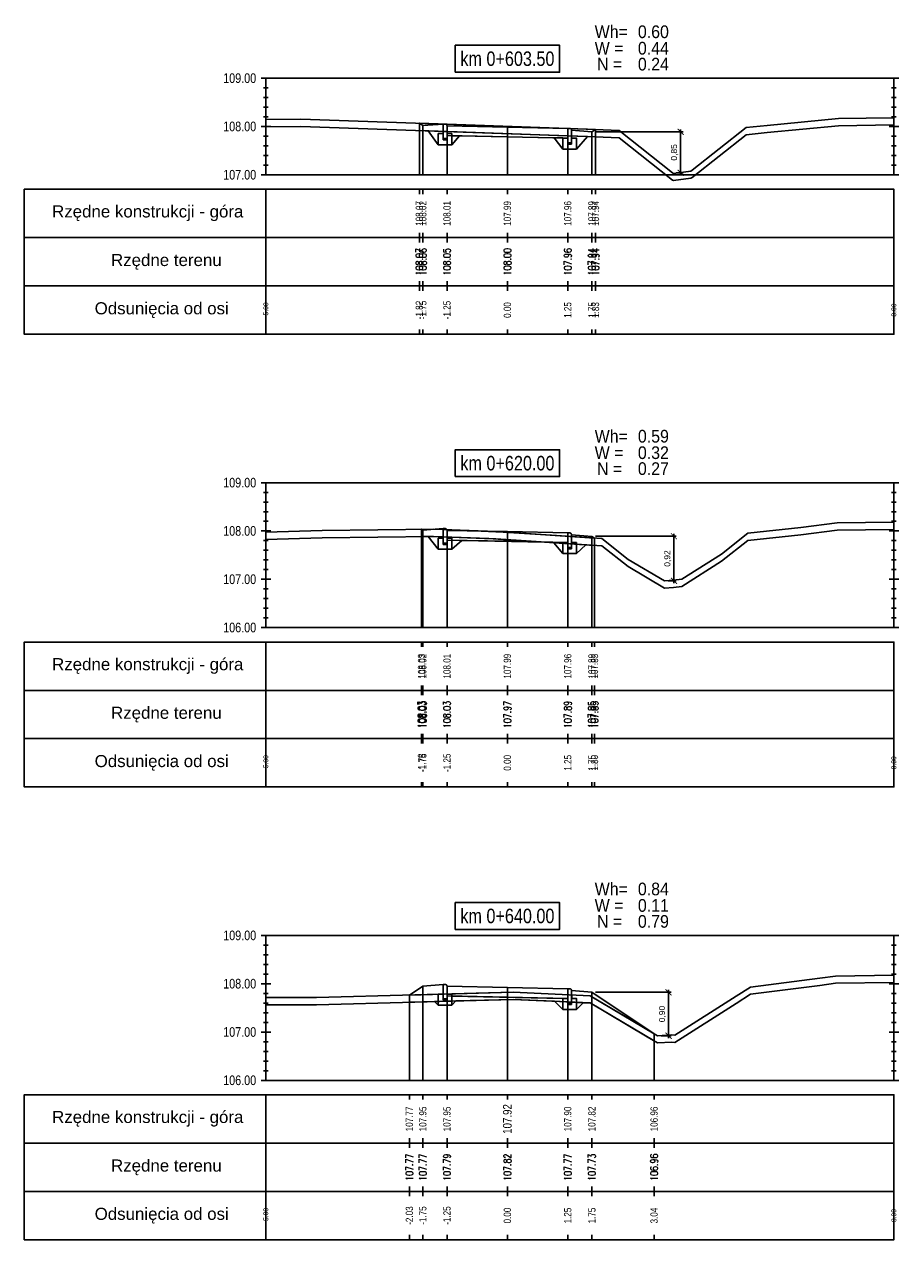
# Model space of a CAD drawing. Extents: x 7537626 to 7538805, y 5722894 to 5725486.
# Tile 36 of 105: x 7538211 to 7538229, y 5725456 to 5725481. Entities that reach past the tile are written whole.
import ezdxf

# ---------------------------------------------------------------- set-up
doc = ezdxf.new("R2010")
doc.units = 0
doc.header["$PDMODE"] = 35
doc.header["$PDSIZE"] = 0.3
for name, color, linetype in [('C-DROGI-PROFILE', 7, 'Continuous'), ('C-DROGI-PROFILE-ETYKIETY', 7, 'Continuous'), ('C-DROGI-PRZEKROJE-ETYKIETY', 7, 'Continuous'), ('C-POPRZECZKA-przekrój', 2, 'Continuous'), ('C-POPRZECZKA-widok', 1, 'Continuous')]:
    doc.layers.add(name, color=color, linetype=linetype)
for name, color, linetype, true_color in [('C-humus', 7, 'Continuous', 0x003df5), ('C-Teren', 7, 'Continuous', 0x008521), ('poprzeczki', 7, 'Continuous', 0x0000d6)]:
    doc.layers.add(name, color=color, linetype=linetype, true_color=true_color)
for name, color, linetype, lineweight, plot in [('D-1.pow. hum.', 7, 'Continuous', 30, False), ('D-2.wykop', 30, 'Continuous', 30, False), ('D-3.nasyp', 4, 'Continuous', 30, False)]:
    doc.layers.add(name, color=color, linetype=linetype, lineweight=lineweight, plot=plot)
doc.layers.add('D-roboty-ziemne-opis', color=2, linetype='Continuous', lineweight=30)
doc.styles.add('2mm08', font='arial.ttf', dxfattribs={"width": 0.8})
doc.styles.add('opis_50', font='arial.ttf', dxfattribs={"height": 0.125})
doc.styles.get("Standard").update_dxf_attribs({"font": 'arial.ttf'})
doc.dimstyles.new('OPIS_50', dxfattribs={"dimscale": 0.5, "dimtxt": 0.125, "dimasz": 0.25, "dimexe": 0.1, "dimexo": 0.15, "dimgap": 0.1, "dimtad": 1, "dimzin": 0, "dimtxsty": 'opis_50', "dimblk": 'ARCHTICK', "dimcen": 0.15, "dimdle": 0.1, "dimaunit": 2, "dimadec": 4, "dimazin": 0, "dimtfac": 1, "dimtmove": 0, "dimatfit": 3, "dimfxl": 1, "dimarcsym": 0})

# ---------------------------------------------------------------- blocks, each defined once
blk = doc.blocks.new('_ArchTick')
at = {"color": 0, "linetype": 'ByBlock', "const_width": 0.15}
blk.add_lwpolyline([(-0.5, -0.5), (0.5, 0.5)], dxfattribs=at)
blk = doc.blocks.new('*D64')
at = {"layer": 'Defpoints', "color": 0, "transparency": 16777216}
for p in [(7538222.41, 5725478.924), (7538224.077, 5725478.077), (7538224.246, 5725478.077)]:
    blk.add_point(p, dxfattribs=at)
at = {"layer": 'poprzeczki', "color": 0, "lineweight": -2, "transparency": 16777216}
for p, q in [((7538222.485, 5725478.924), (7538224.296, 5725478.924)), ((7538224.246, 5725478.974), (7538224.246, 5725478.027)), ((7538224.152, 5725478.077), (7538224.296, 5725478.077))]:
    blk.add_line(p, q, dxfattribs=at)
at = {"layer": 'poprzeczki', "color": 0, "lineweight": -2, "transparency": 16777216, "xscale": 0.125, "yscale": 0.125, "zscale": 0.125}
for p, rotation in [((7538224.246, 5725478.924), 90), ((7538224.246, 5725478.077), 270)]:
    blk.add_blockref('_ArchTick', p, dxfattribs=dict(at, rotation=rotation))
at = {"layer": 'poprzeczki', "color": 0, "transparency": 16777216, "insert": (7538224.121, 5725478.5), "char_height": 0.125, "attachment_point": 5, "rotation": 90, "style": 'opis_50'}
blk.add_mtext('0,85', dxfattribs=at)
blk = doc.blocks.new('*D65')
at = {"layer": 'Defpoints', "color": 0, "transparency": 16777216}
for p in [(7538222.41, 5725470.552), (7538223.91, 5725469.629), (7538224.107, 5725469.629)]:
    blk.add_point(p, dxfattribs=at)
at = {"layer": 'poprzeczki', "color": 0, "lineweight": -2, "transparency": 16777216}
for p, q in [((7538222.485, 5725470.552), (7538224.157, 5725470.552)), ((7538224.107, 5725470.602), (7538224.107, 5725469.579)), ((7538223.985, 5725469.629), (7538224.157, 5725469.629))]:
    blk.add_line(p, q, dxfattribs=at)
at = {"layer": 'poprzeczki', "color": 0, "lineweight": -2, "transparency": 16777216, "xscale": 0.125, "yscale": 0.125, "zscale": 0.125}
for p, rotation in [((7538224.107, 5725470.552), 90), ((7538224.107, 5725469.629), 270)]:
    blk.add_blockref('_ArchTick', p, dxfattribs=dict(at, rotation=rotation))
at = {"layer": 'poprzeczki', "color": 0, "transparency": 16777216, "insert": (7538223.981, 5725470.091), "char_height": 0.125, "attachment_point": 5, "rotation": 90, "style": 'opis_50'}
blk.add_mtext('0,92', dxfattribs=at)
blk = doc.blocks.new('*D66')
at = {"layer": 'Defpoints', "color": 0, "transparency": 16777216}
for p in [(7538222.41, 5725461.109), (7538223.765, 5725460.21), (7538223.997, 5725460.21)]:
    blk.add_point(p, dxfattribs=at)
at = {"layer": 'poprzeczki', "color": 0, "lineweight": -2, "transparency": 16777216}
for p, q in [((7538223.997, 5725461.159), (7538223.997, 5725460.16)), ((7538222.485, 5725461.109), (7538224.047, 5725461.109)), ((7538223.84, 5725460.21), (7538224.047, 5725460.21))]:
    blk.add_line(p, q, dxfattribs=at)
at = {"layer": 'poprzeczki', "color": 0, "lineweight": -2, "transparency": 16777216, "xscale": 0.125, "yscale": 0.125, "zscale": 0.125}
for p, rotation in [((7538223.997, 5725461.109), 90), ((7538223.997, 5725460.21), 270)]:
    blk.add_blockref('_ArchTick', p, dxfattribs=dict(at, rotation=rotation))
at = {"layer": 'poprzeczki', "color": 0, "transparency": 16777216, "insert": (7538223.872, 5725460.659), "char_height": 0.125, "attachment_point": 5, "rotation": 90, "style": 'opis_50'}
blk.add_mtext('0,90', dxfattribs=at)

msp = doc.modelspace()

# ---------------------------------------------------------------- linework, layer by layer
at = {"layer": 'C-DROGI-PROFILE', "color": 7, "linetype": 'Continuous', "lineweight": -3}
for p, q in [((7538218.837, 5725477.736), (7538218.837, 5725477.636)), ((7538218.91, 5725477.736), (7538218.91, 5725477.636)), ((7538219.41, 5725477.736), (7538219.41, 5725477.636)), ((7538220.66, 5725477.736), (7538220.66, 5725477.636)), ((7538221.91, 5725477.736), (7538221.91, 5725477.636)), ((7538222.41, 5725477.736), (7538222.41, 5725477.636)), ((7538222.485, 5725477.736), (7538222.485, 5725477.636)), ((7538218.837, 5725476.736), (7538218.837, 5725476.836)), ((7538218.91, 5725476.736), (7538218.91, 5725476.836)), ((7538219.41, 5725476.736), (7538219.41, 5725476.836)), ((7538220.66, 5725476.736), (7538220.66, 5725476.836)), ((7538221.91, 5725476.736), (7538221.91, 5725476.836)), ((7538222.41, 5725476.736), (7538222.41, 5725476.836)), ((7538222.485, 5725476.736), (7538222.485, 5725476.836)), ((7538218.837, 5725476.736), (7538218.837, 5725476.636)), ((7538218.91, 5725476.736), (7538218.91, 5725476.636)), ((7538219.41, 5725476.736), (7538219.41, 5725476.636)), ((7538220.66, 5725476.736), (7538220.66, 5725476.636)), ((7538221.91, 5725476.736), (7538221.91, 5725476.636)), ((7538222.41, 5725476.736), (7538222.41, 5725476.636)), ((7538222.485, 5725476.736), (7538222.485, 5725476.636)), ((7538218.837, 5725475.736), (7538218.837, 5725475.836)), ((7538218.837, 5725475.736), (7538218.837, 5725475.636)), ((7538218.91, 5725475.736), (7538218.91, 5725475.836)), ((7538218.91, 5725475.736), (7538218.91, 5725475.636)), ((7538219.41, 5725475.736), (7538219.41, 5725475.836)), ((7538219.41, 5725475.736), (7538219.41, 5725475.636)), ((7538220.66, 5725475.736), (7538220.66, 5725475.836)), ((7538220.66, 5725475.736), (7538220.66, 5725475.636)), ((7538221.91, 5725475.736), (7538221.91, 5725475.836)), ((7538221.91, 5725475.736), (7538221.91, 5725475.636)), ((7538222.41, 5725475.736), (7538222.41, 5725475.836)), ((7538222.41, 5725475.736), (7538222.41, 5725475.636)), ((7538222.485, 5725475.736), (7538222.485, 5725475.836)), ((7538222.485, 5725475.736), (7538222.485, 5725475.636)), ((7538218.837, 5725474.736), (7538218.837, 5725474.836)), ((7538218.91, 5725474.736), (7538218.91, 5725474.836)), ((7538219.41, 5725474.736), (7538219.41, 5725474.836)), ((7538220.66, 5725474.736), (7538220.66, 5725474.836)), ((7538221.91, 5725474.736), (7538221.91, 5725474.836)), ((7538222.41, 5725474.736), (7538222.41, 5725474.836)), ((7538222.485, 5725474.736), (7538222.485, 5725474.836)), ((7538218.883, 5725468.361), (7538218.883, 5725468.261)), ((7538218.91, 5725468.361), (7538218.91, 5725468.261)), ((7538219.41, 5725468.361), (7538219.41, 5725468.261)), ((7538220.66, 5725468.361), (7538220.66, 5725468.261)), ((7538221.91, 5725468.361), (7538221.91, 5725468.261)), ((7538222.41, 5725468.361), (7538222.41, 5725468.261)), ((7538222.464, 5725468.361), (7538222.464, 5725468.261)), ((7538218.883, 5725467.361), (7538218.883, 5725467.461)), ((7538218.91, 5725467.361), (7538218.91, 5725467.461)), ((7538219.41, 5725467.361), (7538219.41, 5725467.461)), ((7538220.66, 5725467.361), (7538220.66, 5725467.461)), ((7538221.91, 5725467.361), (7538221.91, 5725467.461)), ((7538222.41, 5725467.361), (7538222.41, 5725467.461)), ((7538222.464, 5725467.361), (7538222.464, 5725467.461)), ((7538218.883, 5725467.361), (7538218.883, 5725467.261)), ((7538218.91, 5725467.361), (7538218.91, 5725467.261)), ((7538219.41, 5725467.361), (7538219.41, 5725467.261)), ((7538220.66, 5725467.361), (7538220.66, 5725467.261)), ((7538221.91, 5725467.361), (7538221.91, 5725467.261)), ((7538222.41, 5725467.361), (7538222.41, 5725467.261)), ((7538222.464, 5725467.361), (7538222.464, 5725467.261)), ((7538218.883, 5725466.361), (7538218.883, 5725466.461)), ((7538218.91, 5725466.361), (7538218.91, 5725466.461)), ((7538219.41, 5725466.361), (7538219.41, 5725466.461)), ((7538220.66, 5725466.361), (7538220.66, 5725466.461)), ((7538221.91, 5725466.361), (7538221.91, 5725466.461)), ((7538222.41, 5725466.361), (7538222.41, 5725466.461)), ((7538222.464, 5725466.361), (7538222.464, 5725466.461)), ((7538218.883, 5725466.361), (7538218.883, 5725466.261)), ((7538218.91, 5725466.361), (7538218.91, 5725466.261)), ((7538219.41, 5725466.361), (7538219.41, 5725466.261)), ((7538220.66, 5725466.361), (7538220.66, 5725466.261)), ((7538221.91, 5725466.361), (7538221.91, 5725466.261)), ((7538222.41, 5725466.361), (7538222.41, 5725466.261)), ((7538222.464, 5725466.361), (7538222.464, 5725466.261)), ((7538218.883, 5725465.361), (7538218.883, 5725465.461)), ((7538218.91, 5725465.361), (7538218.91, 5725465.461)), ((7538219.41, 5725465.361), (7538219.41, 5725465.461)), ((7538220.66, 5725465.361), (7538220.66, 5725465.461)), ((7538221.91, 5725465.361), (7538221.91, 5725465.461)), ((7538222.41, 5725465.361), (7538222.41, 5725465.461)), ((7538222.464, 5725465.361), (7538222.464, 5725465.461)), ((7538218.631, 5725458.986), (7538218.631, 5725458.886)), ((7538218.91, 5725458.986), (7538218.91, 5725458.886)), ((7538219.41, 5725458.986), (7538219.41, 5725458.886)), ((7538220.66, 5725458.986), (7538220.66, 5725458.886)), ((7538221.91, 5725458.986), (7538221.91, 5725458.886)), ((7538222.41, 5725458.986), (7538222.41, 5725458.886)), ((7538223.697, 5725458.986), (7538223.697, 5725458.886)), ((7538218.631, 5725457.986), (7538218.631, 5725458.086)), ((7538218.631, 5725457.986), (7538218.631, 5725457.886)), ((7538218.91, 5725457.986), (7538218.91, 5725458.086)), ((7538218.91, 5725457.986), (7538218.91, 5725457.886)), ((7538219.41, 5725457.986), (7538219.41, 5725458.086)), ((7538219.41, 5725457.986), (7538219.41, 5725457.886)), ((7538220.66, 5725457.986), (7538220.66, 5725458.086)), ((7538220.66, 5725457.986), (7538220.66, 5725457.886)), ((7538221.91, 5725457.986), (7538221.91, 5725458.086)), ((7538221.91, 5725457.986), (7538221.91, 5725457.886)), ((7538222.41, 5725457.986), (7538222.41, 5725458.086)), ((7538222.41, 5725457.986), (7538222.41, 5725457.886)), ((7538223.697, 5725457.986), (7538223.697, 5725458.086)), ((7538223.697, 5725457.986), (7538223.697, 5725457.886)), ((7538218.631, 5725456.986), (7538218.631, 5725457.086)), ((7538218.631, 5725456.986), (7538218.631, 5725456.886)), ((7538218.91, 5725456.986), (7538218.91, 5725457.086)), ((7538218.91, 5725456.986), (7538218.91, 5725456.886)), ((7538219.41, 5725456.986), (7538219.41, 5725457.086)), ((7538219.41, 5725456.986), (7538219.41, 5725456.886)), ((7538220.66, 5725456.986), (7538220.66, 5725457.086)), ((7538220.66, 5725456.986), (7538220.66, 5725456.886)), ((7538221.91, 5725456.986), (7538221.91, 5725457.086)), ((7538221.91, 5725456.986), (7538221.91, 5725456.886)), ((7538222.41, 5725456.986), (7538222.41, 5725457.086)), ((7538222.41, 5725456.986), (7538222.41, 5725456.886)), ((7538223.697, 5725456.986), (7538223.697, 5725457.086)), ((7538223.697, 5725456.986), (7538223.697, 5725456.886)), ((7538218.631, 5725455.986), (7538218.631, 5725456.086)), ((7538218.91, 5725455.986), (7538218.91, 5725456.086)), ((7538219.41, 5725455.986), (7538219.41, 5725456.086)), ((7538220.66, 5725455.986), (7538220.66, 5725456.086)), ((7538221.91, 5725455.986), (7538221.91, 5725456.086)), ((7538222.41, 5725455.986), (7538222.41, 5725456.086)), ((7538223.697, 5725455.986), (7538223.697, 5725456.086))]:
    msp.add_line(p, q, dxfattribs=at)
at = {"layer": 'C-DROGI-PROFILE', "color": 1, "linetype": 'Continuous', "lineweight": -3}
for points in [[(7538215.66, 5725476.736), (7538215.66, 5725477.736), (7538210.66, 5725477.736), (7538210.66, 5725476.736)], [(7538215.66, 5725476.736), (7538228.66, 5725476.736), (7538228.66, 5725477.736), (7538215.66, 5725477.736)], [(7538215.66, 5725475.736), (7538215.66, 5725476.736), (7538210.66, 5725476.736), (7538210.66, 5725475.736)], [(7538215.66, 5725475.736), (7538228.66, 5725475.736), (7538228.66, 5725476.736), (7538215.66, 5725476.736)], [(7538215.66, 5725474.736), (7538215.66, 5725475.736), (7538210.66, 5725475.736), (7538210.66, 5725474.736)], [(7538215.66, 5725474.736), (7538228.66, 5725474.736), (7538228.66, 5725475.736), (7538215.66, 5725475.736)], [(7538215.66, 5725467.361), (7538215.66, 5725468.361), (7538210.66, 5725468.361), (7538210.66, 5725467.361)], [(7538215.66, 5725467.361), (7538228.66, 5725467.361), (7538228.66, 5725468.361), (7538215.66, 5725468.361)], [(7538215.66, 5725466.361), (7538215.66, 5725467.361), (7538210.66, 5725467.361), (7538210.66, 5725466.361)], [(7538215.66, 5725466.361), (7538228.66, 5725466.361), (7538228.66, 5725467.361), (7538215.66, 5725467.361)], [(7538215.66, 5725465.361), (7538215.66, 5725466.361), (7538210.66, 5725466.361), (7538210.66, 5725465.361)], [(7538215.66, 5725465.361), (7538228.66, 5725465.361), (7538228.66, 5725466.361), (7538215.66, 5725466.361)], [(7538215.66, 5725457.986), (7538215.66, 5725458.986), (7538210.66, 5725458.986), (7538210.66, 5725457.986)], [(7538215.66, 5725457.986), (7538228.66, 5725457.986), (7538228.66, 5725458.986), (7538215.66, 5725458.986)], [(7538215.66, 5725456.986), (7538215.66, 5725457.986), (7538210.66, 5725457.986), (7538210.66, 5725456.986)], [(7538215.66, 5725456.986), (7538228.66, 5725456.986), (7538228.66, 5725457.986), (7538215.66, 5725457.986)], [(7538215.66, 5725455.986), (7538215.66, 5725456.986), (7538210.66, 5725456.986), (7538210.66, 5725455.986)], [(7538215.66, 5725455.986), (7538228.66, 5725455.986), (7538228.66, 5725456.986), (7538215.66, 5725456.986)]]:
    msp.add_3dface(points, dxfattribs=at)
at = {"layer": 'C-DROGI-PRZEKROJE-ETYKIETY', "color": 1, "linetype": 'Continuous', "lineweight": -3}
for p, q in [((7538218.837, 5725479.103), (7538218.837, 5725478.036)), ((7538218.91, 5725479.054), (7538218.91, 5725478.036)), ((7538219.41, 5725479.048), (7538219.41, 5725478.036)), ((7538220.66, 5725479.023), (7538220.66, 5725478.036)), ((7538221.91, 5725478.998), (7538221.91, 5725478.036)), ((7538222.41, 5725478.924), (7538222.41, 5725478.036)), ((7538222.485, 5725478.974), (7538222.485, 5725478.036)), ((7538218.883, 5725470.696), (7538218.883, 5725468.661)), ((7538218.91, 5725470.678), (7538218.91, 5725468.661)), ((7538219.41, 5725470.672), (7538219.41, 5725468.661)), ((7538220.66, 5725470.647), (7538220.66, 5725468.661)), ((7538221.91, 5725470.622), (7538221.91, 5725468.661)), ((7538222.41, 5725470.548), (7538222.41, 5725468.661)), ((7538222.464, 5725470.512), (7538222.464, 5725468.661)), ((7538218.91, 5725461.239), (7538218.91, 5725459.286)), ((7538219.41, 5725461.233), (7538219.41, 5725459.286)), ((7538220.66, 5725461.208), (7538220.66, 5725459.286)), ((7538221.91, 5725461.183), (7538221.91, 5725459.286)), ((7538218.631, 5725461.053), (7538218.631, 5725459.286)), ((7538222.41, 5725461.109), (7538222.41, 5725459.286)), ((7538223.697, 5725460.251), (7538223.697, 5725459.286))]:
    msp.add_line(p, q, dxfattribs=at)
at = {"layer": 'C-humus'}
for p, q in [((7538215.66, 5725479.032), (7538216.381, 5725479.039)), ((7538216.381, 5725479.039), (7538222.315, 5725478.831)), ((7538226.034, 5725478.909), (7538227.516, 5725479.049)), ((7538227.516, 5725479.049), (7538228.66, 5725479.069)), ((7538222.315, 5725478.831), (7538222.811, 5725478.811)), ((7538222.811, 5725478.811), (7538222.973, 5725478.801)), ((7538222.973, 5725478.801), (7538224.077, 5725477.927)), ((7538224.483, 5725477.982), (7538225.605, 5725478.864)), ((7538225.605, 5725478.864), (7538226.034, 5725478.909)), ((7538224.077, 5725477.927), (7538224.096, 5725477.915)), ((7538224.096, 5725477.915), (7538224.101, 5725477.915)), ((7538224.101, 5725477.915), (7538224.454, 5725477.964)), ((7538224.454, 5725477.964), (7538224.483, 5725477.982)), ((7538215.66, 5725470.485), (7538216.825, 5725470.521)), ((7538216.825, 5725470.521), (7538219.129, 5725470.549)), ((7538219.129, 5725470.549), (7538220.421, 5725470.499)), ((7538220.421, 5725470.499), (7538222.618, 5725470.352)), ((7538225.089, 5725470.034), (7538225.636, 5725470.465)), ((7538225.636, 5725470.465), (7538226.734, 5725470.58)), ((7538226.734, 5725470.58), (7538227.489, 5725470.677)), ((7538227.489, 5725470.677), (7538228.66, 5725470.691)), ((7538222.618, 5725470.352), (7538223.158, 5725469.924)), ((7538224.271, 5725469.513), (7538225.089, 5725470.034)), ((7538223.158, 5725469.924), (7538223.91, 5725469.479)), ((7538223.91, 5725469.479), (7538224.099, 5725469.49)), ((7538224.099, 5725469.49), (7538224.271, 5725469.513)), ((7538225.693, 5725461.068), (7538227.127, 5725461.253)), ((7538227.127, 5725461.253), (7538227.451, 5725461.296)), ((7538227.451, 5725461.296), (7538228.66, 5725461.311)), ((7538216.707, 5725460.851), (7538220.782, 5725460.961)), ((7538220.782, 5725460.961), (7538222.372, 5725460.888)), ((7538222.372, 5725460.888), (7538223.553, 5725460.189)), ((7538225.398, 5725460.879), (7538225.693, 5725461.068)), ((7538215.66, 5725460.848), (7538216.707, 5725460.851)), ((7538224.128, 5725460.07), (7538225.398, 5725460.879)), ((7538223.553, 5725460.189), (7538223.765, 5725460.06)), ((7538223.765, 5725460.06), (7538224.061, 5725460.076)), ((7538224.061, 5725460.076), (7538224.128, 5725460.07))]:
    msp.add_line(p, q, dxfattribs=at)
at = {"layer": 'C-POPRZECZKA-przekrój', "color": 2, "linetype": 'Continuous', "lineweight": -3}
for p, q in [((7538218.837, 5725479.103), (7538218.91, 5725479.054)), ((7538218.91, 5725479.054), (7538219.33, 5725479.088)), ((7538219.37, 5725479.088), (7538219.33, 5725479.088)), ((7538219.33, 5725479.088), (7538219.33, 5725478.758)), ((7538219.375, 5725479.087), (7538219.37, 5725479.088)), ((7538219.384, 5725479.085), (7538219.375, 5725479.087)), ((7538219.392, 5725479.081), (7538219.384, 5725479.085)), ((7538219.398, 5725479.076), (7538219.392, 5725479.081)), ((7538219.403, 5725479.071), (7538219.398, 5725479.076)), ((7538219.407, 5725479.063), (7538219.403, 5725479.071)), ((7538219.409, 5725479.055), (7538219.407, 5725479.063)), ((7538219.41, 5725479.048), (7538219.409, 5725479.055)), ((7538219.41, 5725479.048), (7538220.66, 5725479.023)), ((7538219.41, 5725479.048), (7538219.411, 5725478.848)), ((7538219.41, 5725478.758), (7538219.41, 5725479.048)), ((7538219.41, 5725479.048), (7538219.41, 5725478.888)), ((7538220.66, 5725478.823), (7538220.66, 5725479.023)), ((7538220.66, 5725479.023), (7538221.91, 5725478.998)), ((7538219.23, 5725478.658), (7538219.23, 5725478.888)), ((7538219.23, 5725478.888), (7538219.33, 5725478.888)), ((7538219.33, 5725478.888), (7538219.33, 5725478.788)), ((7538219.33, 5725478.788), (7538219.41, 5725478.788)), ((7538219.33, 5725478.758), (7538219.41, 5725478.758)), ((7538219.41, 5725478.888), (7538219.51, 5725478.888)), ((7538219.411, 5725478.848), (7538220.66, 5725478.823)), ((7538219.51, 5725478.888), (7538219.51, 5725478.658)), ((7538220.66, 5725478.823), (7538221.909, 5725478.798)), ((7538221.81, 5725478.568), (7538221.81, 5725478.798)), ((7538221.81, 5725478.798), (7538221.91, 5725478.798)), ((7538221.91, 5725478.998), (7538221.909, 5725478.798)), ((7538221.95, 5725478.998), (7538221.91, 5725478.998)), ((7538221.91, 5725478.998), (7538221.91, 5725478.668)), ((7538221.91, 5725478.798), (7538221.91, 5725478.698)), ((7538221.955, 5725478.997), (7538221.95, 5725478.998)), ((7538221.964, 5725478.995), (7538221.955, 5725478.997)), ((7538221.972, 5725478.991), (7538221.964, 5725478.995)), ((7538221.978, 5725478.986), (7538221.972, 5725478.991)), ((7538221.983, 5725478.981), (7538221.978, 5725478.986)), ((7538221.987, 5725478.973), (7538221.983, 5725478.981)), ((7538221.989, 5725478.965), (7538221.987, 5725478.973)), ((7538221.99, 5725478.958), (7538221.989, 5725478.965)), ((7538221.99, 5725478.668), (7538221.99, 5725478.958)), ((7538221.99, 5725478.958), (7538221.99, 5725478.798)), ((7538221.99, 5725478.958), (7538222.41, 5725478.924)), ((7538221.99, 5725478.798), (7538222.09, 5725478.798)), ((7538222.09, 5725478.798), (7538222.09, 5725478.568)), ((7538222.41, 5725478.924), (7538222.485, 5725478.974)), ((7538219.51, 5725478.658), (7538219.23, 5725478.658)), ((7538222.09, 5725478.568), (7538221.81, 5725478.568)), ((7538221.91, 5725478.698), (7538221.99, 5725478.698)), ((7538221.91, 5725478.668), (7538221.99, 5725478.668)), ((7538218.91, 5725470.678), (7538219.33, 5725470.712)), ((7538219.37, 5725470.712), (7538219.33, 5725470.712)), ((7538219.33, 5725470.712), (7538219.33, 5725470.382)), ((7538219.375, 5725470.712), (7538219.37, 5725470.712)), ((7538219.384, 5725470.709), (7538219.375, 5725470.712)), ((7538219.392, 5725470.705), (7538219.384, 5725470.709)), ((7538219.398, 5725470.7), (7538219.392, 5725470.705)), ((7538219.403, 5725470.695), (7538219.398, 5725470.7)), ((7538218.883, 5725470.696), (7538218.91, 5725470.678)), ((7538219.23, 5725470.282), (7538219.23, 5725470.512)), ((7538219.23, 5725470.512), (7538219.33, 5725470.512)), ((7538219.33, 5725470.512), (7538219.33, 5725470.412)), ((7538219.407, 5725470.688), (7538219.403, 5725470.695)), ((7538219.409, 5725470.679), (7538219.407, 5725470.688)), ((7538219.41, 5725470.672), (7538219.409, 5725470.679)), ((7538219.41, 5725470.672), (7538220.66, 5725470.647)), ((7538219.41, 5725470.672), (7538219.411, 5725470.472)), ((7538219.41, 5725470.382), (7538219.41, 5725470.672)), ((7538219.41, 5725470.672), (7538219.41, 5725470.512)), ((7538219.41, 5725470.512), (7538219.51, 5725470.512)), ((7538219.411, 5725470.472), (7538220.66, 5725470.447)), ((7538219.51, 5725470.512), (7538219.51, 5725470.282)), ((7538220.66, 5725470.447), (7538220.66, 5725470.647)), ((7538220.66, 5725470.647), (7538221.91, 5725470.622)), ((7538220.66, 5725470.447), (7538221.909, 5725470.422)), ((7538221.91, 5725470.622), (7538221.909, 5725470.422)), ((7538221.95, 5725470.622), (7538221.91, 5725470.622)), ((7538221.91, 5725470.622), (7538221.91, 5725470.292)), ((7538221.955, 5725470.622), (7538221.95, 5725470.622)), ((7538221.964, 5725470.619), (7538221.955, 5725470.622)), ((7538221.972, 5725470.615), (7538221.964, 5725470.619)), ((7538221.978, 5725470.61), (7538221.972, 5725470.615)), ((7538221.983, 5725470.605), (7538221.978, 5725470.61)), ((7538221.987, 5725470.598), (7538221.983, 5725470.605)), ((7538221.989, 5725470.589), (7538221.987, 5725470.598)), ((7538221.99, 5725470.582), (7538221.989, 5725470.589)), ((7538221.99, 5725470.292), (7538221.99, 5725470.582)), ((7538221.99, 5725470.582), (7538221.99, 5725470.422)), ((7538221.99, 5725470.582), (7538222.41, 5725470.548)), ((7538222.41, 5725470.548), (7538222.464, 5725470.512)), ((7538219.51, 5725470.282), (7538219.23, 5725470.282)), ((7538219.33, 5725470.412), (7538219.41, 5725470.412)), ((7538219.33, 5725470.382), (7538219.41, 5725470.382)), ((7538221.81, 5725470.192), (7538221.81, 5725470.422)), ((7538221.81, 5725470.422), (7538221.91, 5725470.422)), ((7538221.91, 5725470.422), (7538221.91, 5725470.322)), ((7538221.91, 5725470.322), (7538221.99, 5725470.322)), ((7538221.91, 5725470.292), (7538221.99, 5725470.292)), ((7538221.99, 5725470.422), (7538222.09, 5725470.422)), ((7538222.09, 5725470.422), (7538222.09, 5725470.192)), ((7538222.09, 5725470.192), (7538221.81, 5725470.192)), ((7538218.631, 5725461.053), (7538218.91, 5725461.239)), ((7538218.91, 5725461.239), (7538219.33, 5725461.273)), ((7538219.37, 5725461.273), (7538219.33, 5725461.273)), ((7538219.33, 5725461.273), (7538219.33, 5725460.943)), ((7538219.375, 5725461.272), (7538219.37, 5725461.273)), ((7538219.384, 5725461.27), (7538219.375, 5725461.272)), ((7538219.392, 5725461.266), (7538219.384, 5725461.27)), ((7538219.398, 5725461.261), (7538219.392, 5725461.266)), ((7538219.403, 5725461.256), (7538219.398, 5725461.261)), ((7538219.407, 5725461.248), (7538219.403, 5725461.256)), ((7538219.409, 5725461.24), (7538219.407, 5725461.248)), ((7538219.41, 5725461.233), (7538219.409, 5725461.24)), ((7538219.41, 5725461.233), (7538220.66, 5725461.208)), ((7538219.41, 5725461.233), (7538219.411, 5725461.033)), ((7538219.41, 5725460.943), (7538219.41, 5725461.233)), ((7538219.41, 5725461.233), (7538219.41, 5725461.073)), ((7538220.66, 5725461.008), (7538220.66, 5725461.208)), ((7538220.66, 5725461.208), (7538221.91, 5725461.183)), ((7538221.91, 5725461.183), (7538221.909, 5725460.983)), ((7538221.95, 5725461.183), (7538221.91, 5725461.183)), ((7538221.91, 5725461.183), (7538221.91, 5725460.853)), ((7538221.955, 5725461.182), (7538221.95, 5725461.183)), ((7538221.964, 5725461.18), (7538221.955, 5725461.182)), ((7538221.972, 5725461.176), (7538221.964, 5725461.18)), ((7538221.978, 5725461.171), (7538221.972, 5725461.176)), ((7538221.983, 5725461.166), (7538221.978, 5725461.171)), ((7538221.987, 5725461.158), (7538221.983, 5725461.166)), ((7538221.989, 5725461.15), (7538221.987, 5725461.158)), ((7538221.99, 5725461.143), (7538221.989, 5725461.15)), ((7538221.99, 5725460.853), (7538221.99, 5725461.143)), ((7538221.99, 5725461.143), (7538221.99, 5725460.983)), ((7538221.99, 5725461.143), (7538222.41, 5725461.109)), ((7538219.23, 5725460.843), (7538219.23, 5725461.073)), ((7538219.23, 5725461.073), (7538219.33, 5725461.073)), ((7538219.33, 5725461.073), (7538219.33, 5725460.973)), ((7538219.33, 5725460.973), (7538219.41, 5725460.973)), ((7538219.33, 5725460.943), (7538219.41, 5725460.943)), ((7538219.41, 5725461.073), (7538219.51, 5725461.073)), ((7538219.411, 5725461.033), (7538220.66, 5725461.008)), ((7538219.51, 5725461.073), (7538219.51, 5725460.843)), ((7538220.66, 5725461.008), (7538221.909, 5725460.983)), ((7538221.81, 5725460.753), (7538221.81, 5725460.983)), ((7538221.81, 5725460.983), (7538221.91, 5725460.983)), ((7538221.91, 5725460.983), (7538221.91, 5725460.883)), ((7538221.99, 5725460.983), (7538222.09, 5725460.983)), ((7538222.09, 5725460.983), (7538222.09, 5725460.753)), ((7538222.41, 5725461.109), (7538223.697, 5725460.251)), ((7538219.51, 5725460.843), (7538219.23, 5725460.843)), ((7538222.09, 5725460.753), (7538221.81, 5725460.753)), ((7538221.91, 5725460.883), (7538221.99, 5725460.883)), ((7538221.91, 5725460.853), (7538221.99, 5725460.853))]:
    msp.add_line(p, q, dxfattribs=at)
at = {"layer": 'C-POPRZECZKA-widok', "color": 1, "linetype": 'Continuous', "lineweight": -3}
for p, q in [((7538215.56, 5725480.036), (7538228.76, 5725480.036)), ((7538215.66, 5725478.036), (7538215.66, 5725480.036)), ((7538228.66, 5725478.036), (7538228.66, 5725480.036)), ((7538215.61, 5725479.836), (7538215.71, 5725479.836)), ((7538228.61, 5725479.836), (7538228.71, 5725479.836)), ((7538215.61, 5725479.636), (7538215.71, 5725479.636)), ((7538228.61, 5725479.636), (7538228.71, 5725479.636)), ((7538215.61, 5725479.436), (7538215.71, 5725479.436)), ((7538228.61, 5725479.436), (7538228.71, 5725479.436)), ((7538215.56, 5725479.036), (7538215.76, 5725479.036)), ((7538215.61, 5725479.236), (7538215.71, 5725479.236)), ((7538215.61, 5725479.036), (7538215.71, 5725479.036)), ((7538228.56, 5725479.036), (7538228.76, 5725479.036)), ((7538228.61, 5725479.236), (7538228.71, 5725479.236)), ((7538228.61, 5725479.036), (7538228.71, 5725479.036)), ((7538215.61, 5725478.836), (7538215.71, 5725478.836)), ((7538228.61, 5725478.836), (7538228.71, 5725478.836)), ((7538215.61, 5725478.636), (7538215.71, 5725478.636)), ((7538228.61, 5725478.636), (7538228.71, 5725478.636)), ((7538215.61, 5725478.436), (7538215.71, 5725478.436)), ((7538228.61, 5725478.436), (7538228.71, 5725478.436)), ((7538215.56, 5725478.036), (7538228.76, 5725478.036)), ((7538215.61, 5725478.236), (7538215.71, 5725478.236)), ((7538228.61, 5725478.236), (7538228.71, 5725478.236)), ((7538215.56, 5725471.661), (7538228.76, 5725471.661)), ((7538215.61, 5725471.461), (7538215.71, 5725471.461)), ((7538215.66, 5725468.661), (7538215.66, 5725471.661)), ((7538228.61, 5725471.461), (7538228.71, 5725471.461)), ((7538228.66, 5725468.661), (7538228.66, 5725471.661)), ((7538215.61, 5725471.261), (7538215.71, 5725471.261)), ((7538228.61, 5725471.261), (7538228.71, 5725471.261)), ((7538215.61, 5725471.061), (7538215.71, 5725471.061)), ((7538228.61, 5725471.061), (7538228.71, 5725471.061)), ((7538215.61, 5725470.861), (7538215.71, 5725470.861)), ((7538228.61, 5725470.861), (7538228.71, 5725470.861)), ((7538215.56, 5725470.661), (7538215.76, 5725470.661)), ((7538215.61, 5725470.661), (7538215.71, 5725470.661)), ((7538215.61, 5725470.461), (7538215.71, 5725470.461)), ((7538228.56, 5725470.661), (7538228.76, 5725470.661)), ((7538228.61, 5725470.661), (7538228.71, 5725470.661)), ((7538228.61, 5725470.461), (7538228.71, 5725470.461)), ((7538215.61, 5725470.261), (7538215.71, 5725470.261)), ((7538228.61, 5725470.261), (7538228.71, 5725470.261)), ((7538215.61, 5725470.061), (7538215.71, 5725470.061)), ((7538228.61, 5725470.061), (7538228.71, 5725470.061)), ((7538215.61, 5725469.861), (7538215.71, 5725469.861)), ((7538228.61, 5725469.861), (7538228.71, 5725469.861)), ((7538215.56, 5725469.661), (7538215.76, 5725469.661)), ((7538215.61, 5725469.661), (7538215.71, 5725469.661)), ((7538215.61, 5725469.461), (7538215.71, 5725469.461)), ((7538228.56, 5725469.661), (7538228.76, 5725469.661)), ((7538228.61, 5725469.661), (7538228.71, 5725469.661)), ((7538228.61, 5725469.461), (7538228.71, 5725469.461)), ((7538215.61, 5725469.261), (7538215.71, 5725469.261)), ((7538228.61, 5725469.261), (7538228.71, 5725469.261)), ((7538215.61, 5725469.061), (7538215.71, 5725469.061)), ((7538228.61, 5725469.061), (7538228.71, 5725469.061)), ((7538215.61, 5725468.861), (7538215.71, 5725468.861)), ((7538228.61, 5725468.861), (7538228.71, 5725468.861)), ((7538215.56, 5725468.661), (7538228.76, 5725468.661)), ((7538215.56, 5725462.286), (7538228.76, 5725462.286)), ((7538215.66, 5725459.286), (7538215.66, 5725462.286)), ((7538228.66, 5725459.286), (7538228.66, 5725462.286)), ((7538215.61, 5725462.086), (7538215.71, 5725462.086)), ((7538228.61, 5725462.086), (7538228.71, 5725462.086)), ((7538215.61, 5725461.886), (7538215.71, 5725461.886)), ((7538215.61, 5725461.686), (7538215.71, 5725461.686)), ((7538228.61, 5725461.886), (7538228.71, 5725461.886)), ((7538228.61, 5725461.686), (7538228.71, 5725461.686)), ((7538215.61, 5725461.486), (7538215.71, 5725461.486)), ((7538228.61, 5725461.486), (7538228.71, 5725461.486)), ((7538215.56, 5725461.286), (7538215.76, 5725461.286)), ((7538215.61, 5725461.286), (7538215.71, 5725461.286)), ((7538228.56, 5725461.286), (7538228.76, 5725461.286)), ((7538228.61, 5725461.286), (7538228.71, 5725461.286)), ((7538215.61, 5725461.086), (7538215.71, 5725461.086)), ((7538215.61, 5725460.886), (7538215.71, 5725460.886)), ((7538228.61, 5725461.086), (7538228.71, 5725461.086)), ((7538228.61, 5725460.886), (7538228.71, 5725460.886)), ((7538215.61, 5725460.686), (7538215.71, 5725460.686)), ((7538228.61, 5725460.686), (7538228.71, 5725460.686)), ((7538215.61, 5725460.486), (7538215.71, 5725460.486)), ((7538228.61, 5725460.486), (7538228.71, 5725460.486)), ((7538215.56, 5725460.286), (7538215.76, 5725460.286)), ((7538215.61, 5725460.286), (7538215.71, 5725460.286)), ((7538228.56, 5725460.286), (7538228.76, 5725460.286)), ((7538228.61, 5725460.286), (7538228.71, 5725460.286)), ((7538215.61, 5725460.086), (7538215.71, 5725460.086)), ((7538215.61, 5725459.886), (7538215.71, 5725459.886)), ((7538228.61, 5725460.086), (7538228.71, 5725460.086)), ((7538228.61, 5725459.886), (7538228.71, 5725459.886)), ((7538215.61, 5725459.686), (7538215.71, 5725459.686)), ((7538228.61, 5725459.686), (7538228.71, 5725459.686)), ((7538215.61, 5725459.486), (7538215.71, 5725459.486)), ((7538228.61, 5725459.486), (7538228.71, 5725459.486)), ((7538215.56, 5725459.286), (7538228.76, 5725459.286))]:
    msp.add_line(p, q, dxfattribs=at)
at = {"layer": 'C-POPRZECZKA-widok', "color": 3, "linetype": 'Continuous', "lineweight": -3}
for points in [[(7538219.58, 5725480.161), (7538221.74, 5725480.161), (7538221.74, 5725480.718), (7538219.58, 5725480.718)], [(7538219.58, 5725471.786), (7538221.74, 5725471.786), (7538221.74, 5725472.343), (7538219.58, 5725472.343)], [(7538219.58, 5725462.411), (7538221.74, 5725462.411), (7538221.74, 5725462.968), (7538219.58, 5725462.968)]]:
    msp.add_3dface(points, dxfattribs=at)
at = {"layer": 'C-Teren'}
for p, q in [((7538215.66, 5725479.182), (7538216.381, 5725479.189)), ((7538216.381, 5725479.189), (7538222.315, 5725478.981)), ((7538224.483, 5725478.132), (7538225.605, 5725479.014)), ((7538225.605, 5725479.014), (7538226.034, 5725479.059)), ((7538226.034, 5725479.059), (7538227.516, 5725479.199)), ((7538227.516, 5725479.199), (7538228.66, 5725479.219)), ((7538222.315, 5725478.981), (7538222.811, 5725478.961)), ((7538222.811, 5725478.961), (7538222.973, 5725478.951)), ((7538222.973, 5725478.951), (7538224.077, 5725478.077)), ((7538224.077, 5725478.077), (7538224.096, 5725478.065)), ((7538224.096, 5725478.065), (7538224.101, 5725478.065)), ((7538224.101, 5725478.065), (7538224.454, 5725478.114)), ((7538224.454, 5725478.114), (7538224.483, 5725478.132)), ((7538216.825, 5725470.671), (7538219.129, 5725470.699)), ((7538219.129, 5725470.699), (7538220.421, 5725470.649)), ((7538225.636, 5725470.615), (7538226.734, 5725470.73)), ((7538226.734, 5725470.73), (7538227.489, 5725470.827)), ((7538227.489, 5725470.827), (7538228.66, 5725470.841)), ((7538215.66, 5725470.635), (7538216.825, 5725470.671)), ((7538220.421, 5725470.649), (7538222.618, 5725470.502)), ((7538222.618, 5725470.502), (7538223.158, 5725470.074)), ((7538225.089, 5725470.184), (7538225.636, 5725470.615)), ((7538223.158, 5725470.074), (7538223.91, 5725469.629)), ((7538224.271, 5725469.663), (7538225.089, 5725470.184)), ((7538223.91, 5725469.629), (7538224.099, 5725469.64)), ((7538224.099, 5725469.64), (7538224.271, 5725469.663)), ((7538225.693, 5725461.218), (7538227.127, 5725461.403)), ((7538227.127, 5725461.403), (7538227.451, 5725461.446)), ((7538227.451, 5725461.446), (7538228.66, 5725461.461)), ((7538225.398, 5725461.029), (7538225.693, 5725461.218)), ((7538215.66, 5725460.998), (7538216.707, 5725461.001)), ((7538216.707, 5725461.001), (7538220.782, 5725461.111)), ((7538220.782, 5725461.111), (7538222.372, 5725461.038)), ((7538222.372, 5725461.038), (7538223.553, 5725460.339)), ((7538224.128, 5725460.22), (7538225.398, 5725461.029)), ((7538223.553, 5725460.339), (7538223.765, 5725460.21)), ((7538223.765, 5725460.21), (7538224.061, 5725460.226)), ((7538224.061, 5725460.226), (7538224.128, 5725460.22))]:
    msp.add_line(p, q, dxfattribs=at)
at = {"layer": 'D-1.pow. hum.'}
for points in [[(7538218.837, 5725479.103), (7538218.837, 5725478.953), (7538222.485, 5725478.824), (7538222.485, 5725478.974), (7538218.837, 5725479.103)], [(7538218.883, 5725470.696), (7538218.883, 5725470.546), (7538219.129, 5725470.549), (7538220.274, 5725470.505), (7538220.716, 5725470.479), (7538222.464, 5725470.362), (7538222.464, 5725470.512), (7538221.347, 5725470.587), (7538220.572, 5725470.639), (7538219.361, 5725470.69), (7538218.883, 5725470.696)], [(7538218.631, 5725461.053), (7538218.631, 5725460.903), (7538220.782, 5725460.961), (7538222.372, 5725460.888), (7538223.697, 5725460.101), (7538223.697, 5725460.251), (7538222.372, 5725461.038), (7538220.782, 5725461.111), (7538218.631, 5725461.053)]]:
    msp.add_lwpolyline(points, dxfattribs=at)
at = {"layer": 'D-2.wykop'}
for points in [[(7538219.019, 5725478.946), (7538219.23, 5725478.658), (7538219.51, 5725478.658), (7538219.669, 5725478.842), (7538221.63, 5725478.803), (7538221.81, 5725478.568), (7538222.09, 5725478.568), (7538222.315, 5725478.831), (7538221.695, 5725478.852), (7538219.622, 5725478.925), (7538219.019, 5725478.946)], [(7538219.021, 5725470.548), (7538219.23, 5725470.282), (7538219.51, 5725470.282), (7538219.714, 5725470.466), (7538221.428, 5725470.432), (7538220.366, 5725470.501), (7538219.129, 5725470.549), (7538219.021, 5725470.548)], [(7538221.618, 5725470.419), (7538221.81, 5725470.192), (7538222.09, 5725470.192), (7538222.287, 5725470.374), (7538221.618, 5725470.419)], [(7538219.151, 5725460.917), (7538219.23, 5725460.843), (7538219.51, 5725460.843), (7538219.592, 5725460.929), (7538219.151, 5725460.917)], [(7538221.638, 5725460.922), (7538221.81, 5725460.753), (7538222.09, 5725460.753), (7538222.228, 5725460.894), (7538221.638, 5725460.922)]]:
    msp.add_lwpolyline(points, dxfattribs=at)
at = {"layer": 'D-3.nasyp'}
for points in [[(7538219.33, 5725478.888), (7538219.33, 5725479.088), (7538218.91, 5725479.054), (7538218.837, 5725479.103), (7538218.837, 5725478.953), (7538219.019, 5725478.946), (7538219.23, 5725478.658), (7538219.23, 5725478.888), (7538219.33, 5725478.888)], [(7538219.51, 5725478.846), (7538219.51, 5725478.658), (7538219.669, 5725478.842), (7538219.51, 5725478.846)], [(7538221.81, 5725478.8), (7538221.63, 5725478.803), (7538221.81, 5725478.568), (7538221.81, 5725478.8)], [(7538221.99, 5725478.958), (7538221.99, 5725478.798), (7538222.09, 5725478.798), (7538222.09, 5725478.568), (7538222.315, 5725478.831), (7538222.485, 5725478.824), (7538222.485, 5725478.974), (7538222.41, 5725478.924), (7538221.99, 5725478.958)], [(7538219.23, 5725470.282), (7538219.23, 5725470.512), (7538219.33, 5725470.512), (7538219.33, 5725470.712), (7538218.91, 5725470.678), (7538218.883, 5725470.696), (7538218.885, 5725470.546), (7538219.021, 5725470.548), (7538219.23, 5725470.282)], [(7538219.51, 5725470.47), (7538219.51, 5725470.282), (7538219.714, 5725470.466), (7538219.51, 5725470.47)], [(7538221.99, 5725470.582), (7538221.99, 5725470.422), (7538222.09, 5725470.422), (7538222.09, 5725470.192), (7538222.287, 5725470.374), (7538222.464, 5725470.362), (7538222.464, 5725470.512), (7538222.41, 5725470.548), (7538221.99, 5725470.582)], [(7538221.618, 5725470.419), (7538221.81, 5725470.192), (7538221.81, 5725470.422), (7538221.433, 5725470.432), (7538221.618, 5725470.419)], [(7538219.23, 5725460.843), (7538219.23, 5725461.073), (7538219.33, 5725461.073), (7538219.33, 5725461.273), (7538218.91, 5725461.239), (7538218.631, 5725461.053), (7538218.631, 5725460.903), (7538219.151, 5725460.917), (7538219.23, 5725460.843)], [(7538221.99, 5725461.143), (7538221.992, 5725460.983), (7538222.09, 5725460.983), (7538222.09, 5725460.753), (7538222.228, 5725460.894), (7538222.372, 5725460.888), (7538223.697, 5725460.101), (7538223.697, 5725460.251), (7538222.41, 5725461.109), (7538221.99, 5725461.143)], [(7538219.51, 5725461.031), (7538219.51, 5725460.843), (7538219.592, 5725460.929), (7538220.782, 5725460.961), (7538221.638, 5725460.922), (7538221.81, 5725460.753), (7538221.81, 5725460.983), (7538219.51, 5725461.031)]]:
    msp.add_lwpolyline(points, dxfattribs=at)

# ---------------------------------------------------------------- texts
at = {"layer": 'C-DROGI-PROFILE', "color": 2}
for s, p in [('Rzędne konstrukcji - góra', (7538211.235, 5725477.153)), ('Rzędne terenu', (7538212.455, 5725476.147)), ('Odsunięcia od osi', (7538212.116, 5725475.147)), ('Rzędne konstrukcji - góra', (7538211.235, 5725467.778)), ('Rzędne terenu', (7538212.455, 5725466.772)), ('Odsunięcia od osi', (7538212.116, 5725465.772)), ('Rzędne konstrukcji - góra', (7538211.235, 5725458.403)), ('Rzędne terenu', (7538212.455, 5725457.397)), ('Odsunięcia od osi', (7538212.116, 5725456.397))]:
    msp.add_text(s, height=0.25, dxfattribs=at).set_placement(p)
at = {"layer": 'C-DROGI-PROFILE-ETYKIETY', "color": 1, "linetype": 'Continuous', "lineweight": -3, "attachment_point": 5, "rotation": 90, "style": '2mm08'}
for s, insert, char_height in [('108.07', (7538218.837, 5725477.236), 0.15), ('108.02', (7538218.91, 5725477.236), 0.15), ('108.01', (7538219.41, 5725477.236), 0.15), ('107.99', (7538220.66, 5725477.236), 0.15), ('107.96', (7538221.91, 5725477.236), 0.15), ('107.89', (7538222.41, 5725477.236), 0.15), ('107.94', (7538222.485, 5725477.236), 0.15), ('{\\Fsimplex.shx|c238;108.07}', (7538218.837, 5725476.236), 0.15), ('{\\Fsimplex.shx|c238;108.06}', (7538218.91, 5725476.236), 0.15), ('{\\Fsimplex.shx|c238;108.05}', (7538219.41, 5725476.236), 0.15), ('{\\Fsimplex.shx|c238;108.00}', (7538220.66, 5725476.236), 0.15), ('{\\Fsimplex.shx|c238;107.96}', (7538221.91, 5725476.236), 0.15), ('{\\Fsimplex.shx|c238;107.94}', (7538222.41, 5725476.236), 0.15), ('{\\Fsimplex.shx|c238;107.94}', (7538222.485, 5725476.236), 0.15), ('-1.82', (7538218.837, 5725475.236), 0.15), ('-1.75', (7538218.91, 5725475.236), 0.15), ('-1.25', (7538219.41, 5725475.236), 0.15), ('0.00', (7538220.66, 5725475.236), 0.15), ('1.25', (7538221.91, 5725475.236), 0.15), ('1.75', (7538222.41, 5725475.236), 0.15), ('1.83', (7538222.485, 5725475.236), 0.15), ('108.03', (7538218.883, 5725467.861), 0.15), ('108.02', (7538218.91, 5725467.861), 0.15), ('108.01', (7538219.41, 5725467.861), 0.15), ('107.99', (7538220.66, 5725467.861), 0.15), ('107.96', (7538221.91, 5725467.861), 0.15), ('107.89', (7538222.41, 5725467.861), 0.15), ('107.85', (7538222.464, 5725467.861), 0.15), ('{\\Fsimplex.shx|c238;108.03}', (7538218.883, 5725466.861), 0.15), ('{\\Fsimplex.shx|c238;108.03}', (7538218.91, 5725466.861), 0.15), ('{\\Fsimplex.shx|c238;108.03}', (7538219.41, 5725466.861), 0.15), ('{\\Fsimplex.shx|c238;107.97}', (7538220.66, 5725466.861), 0.15), ('{\\Fsimplex.shx|c238;107.89}', (7538221.91, 5725466.861), 0.15), ('{\\Fsimplex.shx|c238;107.85}', (7538222.41, 5725466.861), 0.15), ('{\\Fsimplex.shx|c238;107.85}', (7538222.464, 5725466.861), 0.15), ('-1.78', (7538218.883, 5725465.861), 0.15), ('-1.75', (7538218.91, 5725465.861), 0.15), ('-1.25', (7538219.41, 5725465.861), 0.15), ('0.00', (7538220.66, 5725465.861), 0.15), ('1.25', (7538221.91, 5725465.861), 0.15), ('1.75', (7538222.41, 5725465.861), 0.15), ('1.80', (7538222.464, 5725465.861), 0.15), ('107.77', (7538218.631, 5725458.486), 0.15), ('107.95', (7538218.91, 5725458.486), 0.15), ('107.95', (7538219.41, 5725458.486), 0.15), ('107.92', (7538220.66, 5725458.486), 0.18), ('107.90', (7538221.91, 5725458.486), 0.15), ('107.82', (7538222.41, 5725458.486), 0.15), ('106.96', (7538223.697, 5725458.486), 0.15), ('{\\Fsimplex.shx|c238;107.77}', (7538218.631, 5725457.486), 0.15), ('{\\Fsimplex.shx|c238;107.77}', (7538218.91, 5725457.486), 0.15), ('{\\Fsimplex.shx|c238;107.79}', (7538219.41, 5725457.486), 0.15), ('{\\Fsimplex.shx|c238;107.82}', (7538220.66, 5725457.486), 0.15), ('{\\Fsimplex.shx|c238;107.77}', (7538221.91, 5725457.486), 0.15), ('{\\Fsimplex.shx|c238;107.73}', (7538222.41, 5725457.486), 0.15), ('{\\Fsimplex.shx|c238;106.96}', (7538223.697, 5725457.486), 0.15), ('-2.03', (7538218.631, 5725456.486), 0.15), ('-1.75', (7538218.91, 5725456.486), 0.15), ('-1.25', (7538219.41, 5725456.486), 0.15), ('0.00', (7538220.66, 5725456.486), 0.15), ('1.25', (7538221.91, 5725456.486), 0.15), ('1.75', (7538222.41, 5725456.486), 0.15), ('3.04', (7538223.697, 5725456.486), 0.15)]:
    msp.add_mtext(s, dxfattribs=dict(at, insert=insert, char_height=char_height))
at = {"layer": 'C-DROGI-PROFILE-ETYKIETY', "color": 7, "linetype": 'Continuous', "lineweight": -3, "char_height": 0.1, "attachment_point": 5, "rotation": 90, "style": '2mm08'}
for s, insert in [('-5.00', (7538215.66, 5725475.236)), ('8.00', (7538228.66, 5725475.236)), ('-5.00', (7538215.66, 5725465.861)), ('8.00', (7538228.66, 5725465.861)), ('-5.00', (7538215.66, 5725456.486)), ('8.00', (7538228.66, 5725456.486))]:
    msp.add_mtext(s, dxfattribs=dict(at, insert=insert))
at = {"layer": 'C-POPRZECZKA-widok', "color": 3, "linetype": 'Continuous', "lineweight": -3, "char_height": 0.3, "attachment_point": 8, "style": '2mm08'}
for s, insert in [('km 0+603.50', (7538220.66, 5725480.286)), ('km 0+620.00', (7538220.66, 5725471.911)), ('km 0+640.00', (7538220.66, 5725462.536))]:
    msp.add_mtext(s, dxfattribs=dict(at, insert=insert))
at = {"layer": 'C-POPRZECZKA-widok', "color": 1, "linetype": 'Continuous', "lineweight": -3, "char_height": 0.2, "attachment_point": 6, "style": '2mm08'}
for s, insert in [('109.00', (7538215.46, 5725480.036)), ('108.00', (7538215.46, 5725479.036)), ('107.00', (7538215.46, 5725478.036)), ('109.00', (7538215.46, 5725471.661)), ('108.00', (7538215.46, 5725470.661)), ('107.00', (7538215.46, 5725469.661)), ('106.00', (7538215.46, 5725468.661)), ('109.00', (7538215.46, 5725462.286)), ('108.00', (7538215.46, 5725461.286)), ('107.00', (7538215.46, 5725460.286)), ('106.00', (7538215.46, 5725459.286))]:
    msp.add_mtext(s, dxfattribs=dict(at, insert=insert))
at = {"layer": 'D-roboty-ziemne-opis', "lineweight": 25, "width": 0.9}
for s, p in [('Wh=', (7538222.467, 5725480.867)), ('0.60', (7538223.361, 5725480.867)), ('W =', (7538222.467, 5725480.526)), ('0.44', (7538223.361, 5725480.526)), ('N =', (7538222.515, 5725480.196)), ('0.24', (7538223.361, 5725480.196)), ('Wh=', (7538222.467, 5725472.492)), ('0.59', (7538223.361, 5725472.492)), ('W =', (7538222.467, 5725472.151)), ('0.32', (7538223.361, 5725472.151)), ('N =', (7538222.515, 5725471.821)), ('0.27', (7538223.361, 5725471.821)), ('Wh=', (7538222.467, 5725463.117)), ('0.84', (7538223.361, 5725463.117)), ('W =', (7538222.467, 5725462.776)), ('0.11', (7538223.361, 5725462.776)), ('N =', (7538222.515, 5725462.446)), ('0.79', (7538223.361, 5725462.446))]:
    msp.add_text(s, height=0.2625, dxfattribs=at).set_placement(p)

# ---------------------------------------------------------------- dimensions: what is measured, and where the dimension line sits
at = {"layer": 'poprzeczki'}
for base, p1, p2, picture, middle in [((7538224.246, 5725478.077), (7538222.41, 5725478.924), (7538224.077, 5725478.077), '*D64', (7538224.121, 5725478.5)), ((7538224.107, 5725469.629), (7538222.41, 5725470.552), (7538223.91, 5725469.629), '*D65', (7538223.981, 5725470.091)), ((7538223.997, 5725460.21), (7538222.41, 5725461.109), (7538223.765, 5725460.21), '*D66', (7538223.872, 5725460.659))]:
    dim = msp.add_linear_dim(base=base, p1=p1, p2=p2, angle=90, dimstyle='OPIS_50', dxfattribs=at)
    dim.commit()
    dim.dimension.update_dxf_attribs({"geometry": picture, "text_midpoint": middle})

doc.saveas('drawing.dxf')
